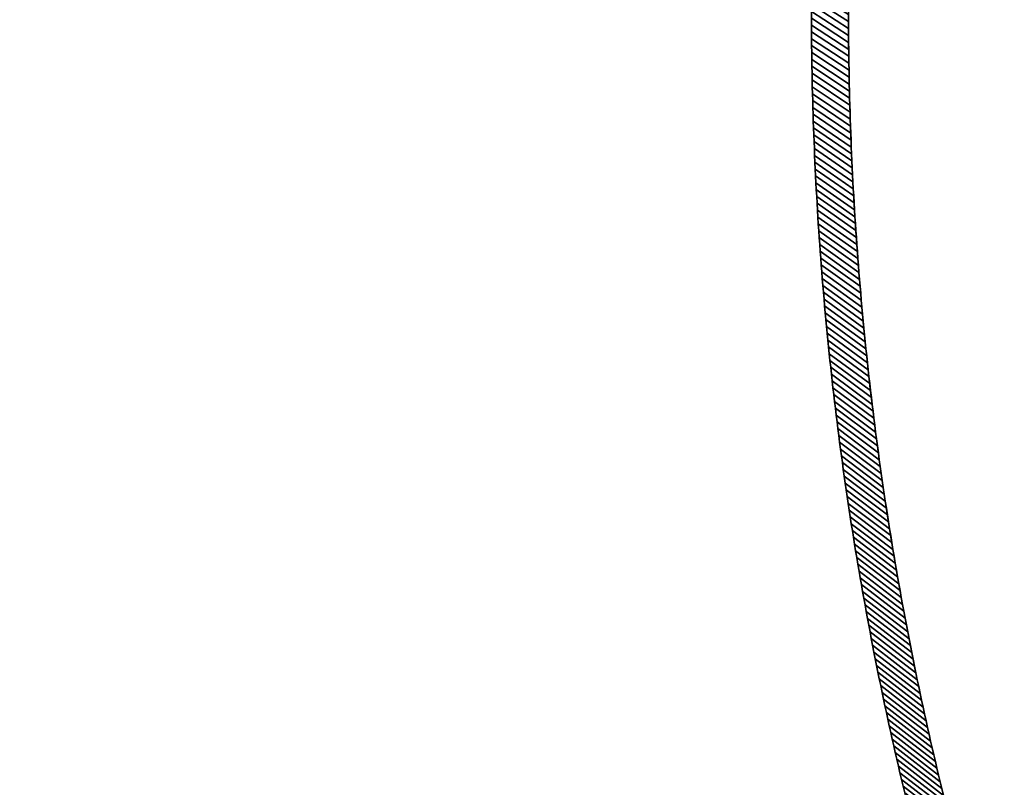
# Model space of a CAD drawing. Extents: x -14.9 to 10.5, y -11.3 to 8.7.
# Tile 11 of 14: x 4.3 to 10.5, y -6.3 to -1.4. Entities that reach past the tile are written whole.
import ezdxf

# ---------------------------------------------------------------- set-up
doc = ezdxf.new("R2010")
doc.units = 0
doc.header["$MEASUREMENT"] = 0
doc.layers.get('0').update_dxf_attribs({"linetype": 'CONTINUOUS'})

msp = doc.modelspace()

# ---------------------------------------------------------------- linework, layer by layer
at = {"elevation": -14.2262}
msp.add_lwpolyline([(10.5408, 5.0585, 0.164351), (10.5409, 5.1343), (9.4798, 8.6128, 0.32213), (9.3678, 8.6934), (8.7795, 8.6934), (-14.6962, 8.6934, 0.376322), (-14.9017, 8.4589), (-14.9017, -11.0714), (-14.9017, -11.0721, 0.376322), (-14.6962, -11.3066), (8.7795, -11.3066), (9.3678, -11.3066, 0.318681), (9.4804, -11.2243), (10.5409, -7.7474, 0.154887), (10.542, -7.6752, -0.15531)], format="xyb", close=True, dxfattribs=at)

# ---------------------------------------------------------------- meshes
mesh = msp.add_polymesh((2, 9))
for k, corner in enumerate([(9.5547, -1.6033, 13.3538), (9.5541, -1.5588, 13.3538), (9.5536, -1.5143, 13.3538), (9.5532, -1.4698, 13.3538), (9.5529, -1.4253, 13.3538), (9.5527, -1.3808, 13.3538), (9.5526, -1.3364, 13.3538), (9.5526, -1.2919, 13.3538), (9.5526, -1.2474, 13.3538), (9.3168, -1.448, 13.59), (9.3166, -1.4043, 13.59), (9.3164, -1.3605, 13.59), (9.3164, -1.3168, 13.59), (9.3164, -1.2731, 13.59), (9.3165, -1.2294, 13.59), (9.3167, -1.1856, 13.59), (9.317, -1.1419, 13.59), (9.3174, -1.0982, 13.59)]):
    mesh.set_mesh_vertex(divmod(k, 9), corner)
mesh = msp.add_polymesh((2, 9))
for k, corner in enumerate([(9.5526, -1.2919, -14.2262), (9.5526, -1.3364, -14.2262), (9.5527, -1.3808, -14.2262), (9.5529, -1.4253, -14.2262), (9.5532, -1.4698, -14.2262), (9.5536, -1.5143, -14.2262), (9.5541, -1.5588, -14.2262), (9.5547, -1.6033, -14.2262), (9.5553, -1.6478, -14.2262), (9.317, -1.1419, -14.4624), (9.3167, -1.1856, -14.4624), (9.3165, -1.2294, -14.4624), (9.3164, -1.2731, -14.4624), (9.3164, -1.3168, -14.4624), (9.3164, -1.3605, -14.4624), (9.3166, -1.4043, -14.4624), (9.3168, -1.448, -14.4624), (9.3172, -1.4917, -14.4624)]):
    mesh.set_mesh_vertex(divmod(k, 9), corner)
mesh = msp.add_polymesh((2, 9))
for k, corner in enumerate([(9.5627, -1.9592, 13.3538), (9.5614, -1.9147, 13.3538), (9.5601, -1.8703, 13.3538), (9.559, -1.8258, 13.3538), (9.5579, -1.7813, 13.3538), (9.557, -1.7368, 13.3538), (9.5561, -1.6923, 13.3538), (9.5553, -1.6478, 13.3538), (9.5547, -1.6033, 13.3538), (9.322, -1.7978, 13.59), (9.3211, -1.7541, 13.59), (9.3202, -1.7103, 13.59), (9.3194, -1.6666, 13.59), (9.3187, -1.6229, 13.59), (9.3181, -1.5792, 13.59), (9.3176, -1.5354, 13.59), (9.3172, -1.4917, 13.59), (9.3168, -1.448, 13.59)]):
    mesh.set_mesh_vertex(divmod(k, 9), corner)
mesh = msp.add_polymesh((2, 9))
for k, corner in enumerate([(9.5553, -1.6478, -14.2262), (9.5561, -1.6923, -14.2262), (9.557, -1.7368, -14.2262), (9.5579, -1.7813, -14.2262), (9.559, -1.8258, -14.2262), (9.5601, -1.8703, -14.2262), (9.5614, -1.9147, -14.2262), (9.5627, -1.9592, -14.2262), (9.5641, -2.0037, -14.2262), (9.3172, -1.4917, -14.4624), (9.3176, -1.5354, -14.4624), (9.3181, -1.5792, -14.4624), (9.3187, -1.6229, -14.4624), (9.3194, -1.6666, -14.4624), (9.3202, -1.7103, -14.4624), (9.3211, -1.7541, -14.4624), (9.322, -1.7978, -14.4624), (9.3231, -1.8415, -14.4624)]):
    mesh.set_mesh_vertex(divmod(k, 9), corner)
mesh = msp.add_polymesh((2, 9))
for k, corner in enumerate([(9.5768, -2.3149, 13.3538), (9.5747, -2.2705, 13.3538), (9.5727, -2.226, 13.3538), (9.5708, -2.1816, 13.3538), (9.569, -2.1371, 13.3538), (9.5673, -2.0926, 13.3538), (9.5657, -2.0482, 13.3538), (9.5641, -2.0037, 13.3538), (9.5627, -1.9592, 13.3538), (9.333, -2.1474, 13.59), (9.3313, -2.1037, 13.59), (9.3297, -2.06, 13.59), (9.3282, -2.0163, 13.59), (9.3268, -1.9726, 13.59), (9.3255, -1.9289, 13.59), (9.3243, -1.8852, 13.59), (9.3231, -1.8415, 13.59), (9.322, -1.7978, 13.59)]):
    mesh.set_mesh_vertex(divmod(k, 9), corner)
mesh = msp.add_polymesh((2, 9))
for k, corner in enumerate([(9.5641, -2.0037, -14.2262), (9.5657, -2.0482, -14.2262), (9.5673, -2.0926, -14.2262), (9.569, -2.1371, -14.2262), (9.5708, -2.1816, -14.2262), (9.5727, -2.226, -14.2262), (9.5747, -2.2705, -14.2262), (9.5768, -2.3149, -14.2262), (9.579, -2.3594, -14.2262), (9.3231, -1.8415, -14.4624), (9.3243, -1.8852, -14.4624), (9.3255, -1.9289, -14.4624), (9.3268, -1.9726, -14.4624), (9.3282, -2.0163, -14.4624), (9.3297, -2.06, -14.4624), (9.3313, -2.1037, -14.4624), (9.333, -2.1474, -14.4624), (9.3348, -2.1911, -14.4624)]):
    mesh.set_mesh_vertex(divmod(k, 9), corner)
mesh = msp.add_polymesh((2, 9))
for k, corner in enumerate([(9.5969, -2.6703, 13.3538), (9.5941, -2.6259, 13.3538), (9.5913, -2.5815, 13.3538), (9.5887, -2.5371, 13.3538), (9.5861, -2.4927, 13.3538), (9.5836, -2.4482, 13.3538), (9.5813, -2.4038, 13.3538), (9.579, -2.3594, 13.3538), (9.5768, -2.3149, 13.3538), (9.3498, -2.4968, 13.59), (9.3474, -2.4532, 13.59), (9.345, -2.4095, 13.59), (9.3428, -2.3658, 13.59), (9.3407, -2.3222, 13.59), (9.3386, -2.2785, 13.59), (9.3367, -2.2348, 13.59), (9.3348, -2.1911, 13.59), (9.333, -2.1474, 13.59)]):
    mesh.set_mesh_vertex(divmod(k, 9), corner)
mesh = msp.add_polymesh((2, 9))
for k, corner in enumerate([(9.579, -2.3594, -14.2262), (9.5813, -2.4038, -14.2262), (9.5836, -2.4482, -14.2262), (9.5861, -2.4927, -14.2262), (9.5887, -2.5371, -14.2262), (9.5913, -2.5815, -14.2262), (9.5941, -2.6259, -14.2262), (9.5969, -2.6703, -14.2262), (9.5999, -2.7147, -14.2262), (9.3348, -2.1911, -14.4624), (9.3367, -2.2348, -14.4624), (9.3386, -2.2785, -14.4624), (9.3407, -2.3222, -14.4624), (9.3428, -2.3658, -14.4624), (9.345, -2.4095, -14.4624), (9.3474, -2.4532, -14.4624), (9.3498, -2.4968, -14.4624), (9.3523, -2.5405, -14.4624)]):
    mesh.set_mesh_vertex(divmod(k, 9), corner)
mesh = msp.add_polymesh((2, 9))
for k, corner in enumerate([(9.6231, -3.0253, 13.3538), (9.6195, -2.981, 13.3538), (9.616, -2.9366, 13.3538), (9.6125, -2.8923, 13.3538), (9.6092, -2.8479, 13.3538), (9.606, -2.8035, 13.3538), (9.6029, -2.7591, 13.3538), (9.5999, -2.7147, 13.3538), (9.5969, -2.6703, 13.3538), (9.3723, -2.8459, 13.59), (9.3691, -2.8023, 13.59), (9.3661, -2.7587, 13.59), (9.3631, -2.7151, 13.59), (9.3603, -2.6714, 13.59), (9.3575, -2.6278, 13.59), (9.3548, -2.5841, 13.59), (9.3523, -2.5405, 13.59), (9.3498, -2.4968, 13.59)]):
    mesh.set_mesh_vertex(divmod(k, 9), corner)
mesh = msp.add_polymesh((2, 9))
for k, corner in enumerate([(9.5999, -2.7147, -14.2262), (9.6029, -2.7591, -14.2262), (9.606, -2.8035, -14.2262), (9.6092, -2.8479, -14.2262), (9.6125, -2.8923, -14.2262), (9.616, -2.9366, -14.2262), (9.6195, -2.981, -14.2262), (9.6231, -3.0253, -14.2262), (9.6267, -3.0697, -14.2262), (9.3523, -2.5405, -14.4624), (9.3548, -2.5841, -14.4624), (9.3575, -2.6278, -14.4624), (9.3603, -2.6714, -14.4624), (9.3631, -2.7151, -14.4624), (9.3661, -2.7587, -14.4624), (9.3691, -2.8023, -14.4624), (9.3723, -2.8459, -14.4624), (9.3755, -2.8895, -14.4624)]):
    mesh.set_mesh_vertex(divmod(k, 9), corner)
mesh = msp.add_polymesh((2, 9))
for k, corner in enumerate([(9.6552, -3.3799, 13.3538), (9.6509, -3.3356, 13.3538), (9.6466, -3.2913, 13.3538), (9.6425, -3.247, 13.3538), (9.6384, -3.2027, 13.3538), (9.6344, -3.1584, 13.3538), (9.6305, -3.114, 13.3538), (9.6267, -3.0697, 13.3538), (9.6231, -3.0253, 13.3538), (9.4005, -3.1946, 13.59), (9.3967, -3.151, 13.59), (9.3929, -3.1075, 13.59), (9.3892, -3.0639, 13.59), (9.3857, -3.0203, 13.59), (9.3822, -2.9767, 13.59), (9.3788, -2.9331, 13.59), (9.3755, -2.8895, 13.59), (9.3723, -2.8459, 13.59)]):
    mesh.set_mesh_vertex(divmod(k, 9), corner)
mesh = msp.add_polymesh((2, 9))
for k, corner in enumerate([(9.6267, -3.0697, -14.2262), (9.6305, -3.114, -14.2262), (9.6344, -3.1584, -14.2262), (9.6384, -3.2027, -14.2262), (9.6425, -3.247, -14.2262), (9.6466, -3.2913, -14.2262), (9.6509, -3.3356, -14.2262), (9.6552, -3.3799, -14.2262), (9.6597, -3.4241, -14.2262), (9.3755, -2.8895, -14.4624), (9.3788, -2.9331, -14.4624), (9.3822, -2.9767, -14.4624), (9.3857, -3.0203, -14.4624), (9.3892, -3.0639, -14.4624), (9.3929, -3.1075, -14.4624), (9.3967, -3.151, -14.4624), (9.4005, -3.1946, -14.4624), (9.4044, -3.2382, -14.4624)]):
    mesh.set_mesh_vertex(divmod(k, 9), corner)
mesh = msp.add_polymesh((2, 9))
for k, corner in enumerate([(9.6934, -3.7338, 13.3538), (9.6883, -3.6896, 13.3538), (9.6833, -3.6454, 13.3538), (9.6784, -3.6012, 13.3538), (9.6735, -3.5569, 13.3538), (9.6688, -3.5127, 13.3538), (9.6642, -3.4684, 13.3538), (9.6597, -3.4241, 13.3538), (9.6552, -3.3799, 13.3538), (9.4345, -3.5428, 13.59), (9.4299, -3.4993, 13.59), (9.4255, -3.4558, 13.59), (9.4211, -3.4123, 13.59), (9.4168, -3.3688, 13.59), (9.4126, -3.3252, 13.59), (9.4085, -3.2817, 13.59), (9.4044, -3.2382, 13.59), (9.4005, -3.1946, 13.59)]):
    mesh.set_mesh_vertex(divmod(k, 9), corner)
mesh = msp.add_polymesh((2, 9))
for k, corner in enumerate([(9.6597, -3.4241, -14.2262), (9.6642, -3.4684, -14.2262), (9.6688, -3.5127, -14.2262), (9.6735, -3.5569, -14.2262), (9.6784, -3.6012, -14.2262), (9.6833, -3.6454, -14.2262), (9.6883, -3.6896, -14.2262), (9.6934, -3.7338, -14.2262), (9.6986, -3.778, -14.2262), (9.4044, -3.2382, -14.4624), (9.4085, -3.2817, -14.4624), (9.4126, -3.3252, -14.4624), (9.4168, -3.3688, -14.4624), (9.4211, -3.4123, -14.4624), (9.4255, -3.4558, -14.4624), (9.4299, -3.4993, -14.4624), (9.4345, -3.5428, -14.4624), (9.4391, -3.5862, -14.4624)]):
    mesh.set_mesh_vertex(divmod(k, 9), corner)
mesh = msp.add_polymesh((2, 9))
for k, corner in enumerate([(9.7375, -4.087, 13.3538), (9.7317, -4.0429, 13.3538), (9.7259, -3.9988, 13.3538), (9.7203, -3.9547, 13.3538), (9.7147, -3.9105, 13.3538), (9.7092, -3.8663, 13.3538), (9.7039, -3.8222, 13.3538), (9.6986, -3.778, 13.3538), (9.6934, -3.7338, 13.3538), (9.4742, -3.8903, 13.59), (9.4689, -3.8469, 13.59), (9.4637, -3.8035, 13.59), (9.4586, -3.7601, 13.59), (9.4536, -3.7166, 13.59), (9.4487, -3.6732, 13.59), (9.4439, -3.6297, 13.59), (9.4391, -3.5862, 13.59), (9.4345, -3.5428, 13.59)]):
    mesh.set_mesh_vertex(divmod(k, 9), corner)
mesh = msp.add_polymesh((2, 9))
for k, corner in enumerate([(9.6986, -3.778, -14.2262), (9.7039, -3.8222, -14.2262), (9.7092, -3.8663, -14.2262), (9.7147, -3.9105, -14.2262), (9.7203, -3.9547, -14.2262), (9.7259, -3.9988, -14.2262), (9.7317, -4.0429, -14.2262), (9.7375, -4.087, -14.2262), (9.7435, -4.1311, -14.2262), (9.4391, -3.5862, -14.4624), (9.4439, -3.6297, -14.4624), (9.4487, -3.6732, -14.4624), (9.4536, -3.7166, -14.4624), (9.4586, -3.7601, -14.4624), (9.4637, -3.8035, -14.4624), (9.4689, -3.8469, -14.4624), (9.4742, -3.8903, -14.4624), (9.4796, -3.9337, -14.4624)]):
    mesh.set_mesh_vertex(divmod(k, 9), corner)
mesh = msp.add_polymesh((2, 9))
for k, corner in enumerate([(9.7877, -4.4395, 13.3538), (9.7811, -4.3955, 13.3538), (9.7746, -4.3514, 13.3538), (9.7682, -4.3074, 13.3538), (9.7619, -4.2633, 13.3538), (9.7556, -4.2193, 13.3538), (9.7495, -4.1752, 13.3538), (9.7435, -4.1311, 13.3538), (9.7375, -4.087, 13.3538), (9.5196, -4.2372, 13.59), (9.5137, -4.1939, 13.59), (9.5078, -4.1505, 13.59), (9.5019, -4.1072, 13.59), (9.4962, -4.0638, 13.59), (9.4906, -4.0205, 13.59), (9.485, -3.9771, 13.59), (9.4796, -3.9337, 13.59), (9.4742, -3.8903, 13.59)]):
    mesh.set_mesh_vertex(divmod(k, 9), corner)
mesh = msp.add_polymesh((2, 9))
for k, corner in enumerate([(9.7435, -4.1311, -14.2262), (9.7495, -4.1752, -14.2262), (9.7556, -4.2193, -14.2262), (9.7619, -4.2633, -14.2262), (9.7682, -4.3074, -14.2262), (9.7746, -4.3514, -14.2262), (9.7811, -4.3955, -14.2262), (9.7877, -4.4395, -14.2262), (9.7944, -4.4834, -14.2262), (9.4796, -3.9337, -14.4624), (9.485, -3.9771, -14.4624), (9.4906, -4.0205, -14.4624), (9.4962, -4.0638, -14.4624), (9.5019, -4.1072, -14.4624), (9.5078, -4.1505, -14.4624), (9.5137, -4.1939, -14.4624), (9.5196, -4.2372, -14.4624), (9.5257, -4.2805, -14.4624)]):
    mesh.set_mesh_vertex(divmod(k, 9), corner)
mesh = msp.add_polymesh((2, 9))
for k, corner in enumerate([(9.8438, -4.791, 13.3538), (9.8365, -4.7471, 13.3538), (9.8292, -4.7032, 13.3538), (9.8221, -4.6593, 13.3538), (9.815, -4.6153, 13.3538), (9.808, -4.5714, 13.3538), (9.8012, -4.5274, 13.3538), (9.7944, -4.4834, 13.3538), (9.7877, -4.4395, 13.3538), (9.5708, -4.5832, 13.59), (9.5641, -4.54, 13.59), (9.5575, -4.4968, 13.59), (9.5509, -4.4536, 13.59), (9.5445, -4.4103, 13.59), (9.5382, -4.367, 13.59), (9.5319, -4.3238, 13.59), (9.5257, -4.2805, 13.59), (9.5196, -4.2372, 13.59)]):
    mesh.set_mesh_vertex(divmod(k, 9), corner)
mesh = msp.add_polymesh((2, 9))
for k, corner in enumerate([(9.7944, -4.4834, -14.2262), (9.8012, -4.5274, -14.2262), (9.808, -4.5714, -14.2262), (9.815, -4.6153, -14.2262), (9.8221, -4.6593, -14.2262), (9.8292, -4.7032, -14.2262), (9.8365, -4.7471, -14.2262), (9.8438, -4.791, -14.2262), (9.8512, -4.8349, -14.2262), (9.5257, -4.2805, -14.4624), (9.5319, -4.3238, -14.4624), (9.5382, -4.367, -14.4624), (9.5445, -4.4103, -14.4624), (9.5509, -4.4536, -14.4624), (9.5575, -4.4968, -14.4624), (9.5641, -4.54, -14.4624), (9.5708, -4.5832, -14.4624), (9.5776, -4.6264, -14.4624)]):
    mesh.set_mesh_vertex(divmod(k, 9), corner)
mesh = msp.add_polymesh((2, 9))
for k, corner in enumerate([(9.9059, -5.1415, 13.3538), (9.8978, -5.0978, 13.3538), (9.8898, -5.054, 13.3538), (9.8819, -5.0102, 13.3538), (9.8741, -4.9664, 13.3538), (9.8664, -4.9226, 13.3538), (9.8588, -4.8787, 13.3538), (9.8512, -4.8349, 13.3538), (9.8438, -4.791, 13.3538), (9.6276, -4.9284, 13.59), (9.6202, -4.8853, 13.59), (9.6129, -4.8422, 13.59), (9.6057, -4.7991, 13.59), (9.5985, -4.7559, 13.59), (9.5914, -4.7128, 13.59), (9.5845, -4.6696, 13.59), (9.5776, -4.6264, 13.59), (9.5708, -4.5832, 13.59)]):
    mesh.set_mesh_vertex(divmod(k, 9), corner)
mesh = msp.add_polymesh((2, 9))
for k, corner in enumerate([(9.8512, -4.8349, -14.2262), (9.8588, -4.8787, -14.2262), (9.8664, -4.9226, -14.2262), (9.8741, -4.9664, -14.2262), (9.8819, -5.0102, -14.2262), (9.8898, -5.054, -14.2262), (9.8978, -5.0978, -14.2262), (9.9059, -5.1415, -14.2262), (9.914, -5.1853, -14.2262), (9.5776, -4.6264, -14.4624), (9.5845, -4.6696, -14.4624), (9.5914, -4.7128, -14.4624), (9.5985, -4.7559, -14.4624), (9.6057, -4.7991, -14.4624), (9.6129, -4.8422, -14.4624), (9.6202, -4.8853, -14.4624), (9.6276, -4.9284, -14.4624), (9.6351, -4.9715, -14.4624)]):
    mesh.set_mesh_vertex(divmod(k, 9), corner)
mesh = msp.add_polymesh((2, 9))
for k, corner in enumerate([(9.9739, -5.4909, 13.3538), (9.965, -5.4473, 13.3538), (9.9563, -5.4037, 13.3538), (9.9477, -5.36, 13.3538), (9.9391, -5.3164, 13.3538), (9.9307, -5.2727, 13.3538), (9.9223, -5.229, 13.3538), (9.914, -5.1853, 13.3538), (9.9059, -5.1415, 13.3538), (9.6902, -5.2726, 13.59), (9.682, -5.2296, 13.59), (9.674, -5.1866, 13.59), (9.6661, -5.1436, 13.59), (9.6582, -5.1006, 13.59), (9.6504, -5.0576, 13.59), (9.6427, -5.0145, 13.59), (9.6351, -4.9715, 13.59), (9.6276, -4.9284, 13.59)]):
    mesh.set_mesh_vertex(divmod(k, 9), corner)
mesh = msp.add_polymesh((2, 9))
for k, corner in enumerate([(9.914, -5.1853, -14.2262), (9.9223, -5.229, -14.2262), (9.9307, -5.2727, -14.2262), (9.9391, -5.3164, -14.2262), (9.9477, -5.36, -14.2262), (9.9563, -5.4037, -14.2262), (9.965, -5.4473, -14.2262), (9.9739, -5.4909, -14.2262), (9.9828, -5.5345, -14.2262), (9.6351, -4.9715, -14.4624), (9.6427, -5.0145, -14.4624), (9.6504, -5.0576, -14.4624), (9.6582, -5.1006, -14.4624), (9.6661, -5.1436, -14.4624), (9.674, -5.1866, -14.4624), (9.682, -5.2296, -14.4624), (9.6902, -5.2726, -14.4624), (9.6984, -5.3155, -14.4624)]):
    mesh.set_mesh_vertex(divmod(k, 9), corner)
mesh = msp.add_polymesh((2, 9))
for k, corner in enumerate([(10.0478, -5.8392, 13.3538), (10.0382, -5.7957, 13.3538), (10.0287, -5.7522, 13.3538), (10.0194, -5.7087, 13.3538), (10.0101, -5.6652, 13.3538), (10.0009, -5.6217, 13.3538), (9.9918, -5.5781, 13.3538), (9.9828, -5.5345, 13.3538), (9.9739, -5.4909, 13.3538), (9.7584, -5.6157, 13.59), (9.7495, -5.5729, 13.59), (9.7408, -5.53, 13.59), (9.7321, -5.4872, 13.59), (9.7236, -5.4443, 13.59), (9.7151, -5.4014, 13.59), (9.7067, -5.3585, 13.59), (9.6984, -5.3155, 13.59), (9.6902, -5.2726, 13.59)]):
    mesh.set_mesh_vertex(divmod(k, 9), corner)
mesh = msp.add_polymesh((2, 9))
for k, corner in enumerate([(9.9828, -5.5345, -14.2262), (9.9918, -5.5781, -14.2262), (10.0009, -5.6217, -14.2262), (10.0101, -5.6652, -14.2262), (10.0194, -5.7087, -14.2262), (10.0287, -5.7522, -14.2262), (10.0382, -5.7957, -14.2262), (10.0478, -5.8392, -14.2262), (10.0574, -5.8826, -14.2262), (9.6984, -5.3155, -14.4624), (9.7067, -5.3585, -14.4624), (9.7151, -5.4014, -14.4624), (9.7236, -5.4443, -14.4624), (9.7321, -5.4872, -14.4624), (9.7408, -5.53, -14.4624), (9.7495, -5.5729, -14.4624), (9.7584, -5.6157, -14.4624), (9.7673, -5.6585, -14.4624)]):
    mesh.set_mesh_vertex(divmod(k, 9), corner)
mesh = msp.add_polymesh((2, 9))
for k, corner in enumerate([(10.1276, -6.1861, 13.3538), (10.1173, -6.1428, 13.3538), (10.1071, -6.0995, 13.3538), (10.097, -6.0561, 13.3538), (10.0869, -6.0128, 13.3538), (10.077, -5.9694, 13.3538), (10.0672, -5.926, 13.3538), (10.0574, -5.8826, 13.3538), (10.0478, -5.8392, 13.3538), (9.8322, -5.9576, 13.59), (9.8227, -5.915, 13.59), (9.8132, -5.8723, 13.59), (9.8038, -5.8296, 13.59), (9.7946, -5.7868, 13.59), (9.7854, -5.7441, 13.59), (9.7763, -5.7013, 13.59), (9.7673, -5.6585, 13.59), (9.7584, -5.6157, 13.59)]):
    mesh.set_mesh_vertex(divmod(k, 9), corner)
mesh = msp.add_polymesh((2, 9))
for k, corner in enumerate([(10.0574, -5.8826, -14.2262), (10.0672, -5.926, -14.2262), (10.077, -5.9694, -14.2262), (10.0869, -6.0128, -14.2262), (10.097, -6.0561, -14.2262), (10.1071, -6.0995, -14.2262), (10.1173, -6.1428, -14.2262), (10.1276, -6.1861, -14.2262), (10.138, -6.2293, -14.2262), (9.7673, -5.6585, -14.4624), (9.7763, -5.7013, -14.4624), (9.7854, -5.7441, -14.4624), (9.7946, -5.7868, -14.4624), (9.8038, -5.8296, -14.4624), (9.8132, -5.8723, -14.4624), (9.8227, -5.915, -14.4624), (9.8322, -5.9576, -14.4624), (9.8418, -6.0003, -14.4624)]):
    mesh.set_mesh_vertex(divmod(k, 9), corner)
mesh = msp.add_polymesh((2, 9))
for k, corner in enumerate([(10.2133, -6.5316, 13.3538), (10.2022, -6.4885, 13.3538), (10.1913, -6.4453, 13.3538), (10.1805, -6.4022, 13.3538), (10.1697, -6.359, 13.3538), (10.159, -6.3158, 13.3538), (10.1485, -6.2726, 13.3538), (10.138, -6.2293, 13.3538), (10.1276, -6.1861, 13.3538), (9.9116, -6.2983, 13.59), (9.9014, -6.2558, 13.59), (9.8913, -6.2133, 13.59), (9.8812, -6.1707, 13.59), (9.8712, -6.1281, 13.59), (9.8613, -6.0855, 13.59), (9.8515, -6.0429, 13.59), (9.8418, -6.0003, 13.59), (9.8322, -5.9576, 13.59)]):
    mesh.set_mesh_vertex(divmod(k, 9), corner)
mesh = msp.add_polymesh((2, 9))
for k, corner in enumerate([(10.138, -6.2293, -14.2262), (10.1485, -6.2726, -14.2262), (10.159, -6.3158, -14.2262), (10.1697, -6.359, -14.2262), (10.1805, -6.4022, -14.2262), (10.1913, -6.4453, -14.2262), (10.2022, -6.4885, -14.2262), (10.2133, -6.5316, -14.2262), (10.2244, -6.5747, -14.2262), (9.8418, -6.0003, -14.4624), (9.8515, -6.0429, -14.4624), (9.8613, -6.0855, -14.4624), (9.8712, -6.1281, -14.4624), (9.8812, -6.1707, -14.4624), (9.8913, -6.2133, -14.4624), (9.9014, -6.2558, -14.4624), (9.9116, -6.2983, -14.4624), (9.922, -6.3408, -14.4624)]):
    mesh.set_mesh_vertex(divmod(k, 9), corner)

doc.saveas('drawing.dxf')
